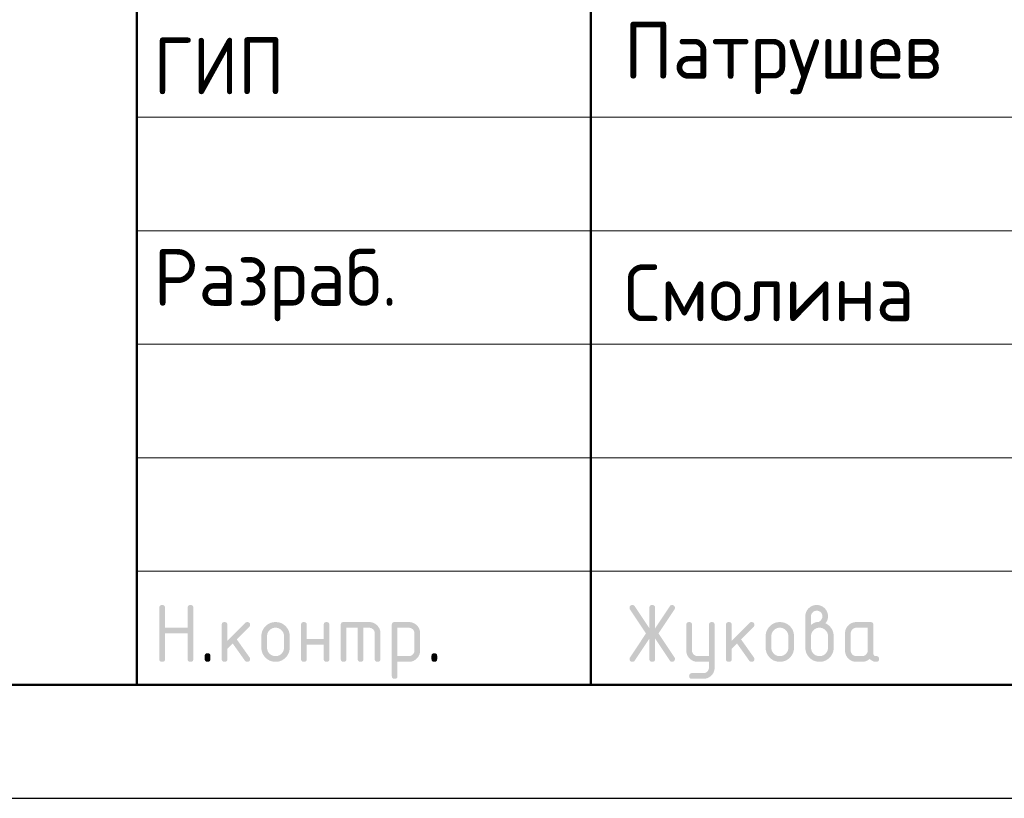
# Model space of a CAD drawing. Header units: millimetres. Extents: x 0 to 50400, y 0 to 35640.
# Tile 2 of 7: x 26981 to 32187, y 0 to 4115. Entities that reach past the tile are written whole.
import ezdxf

# ---------------------------------------------------------------- set-up
doc = ezdxf.new("R2010")
doc.units = ezdxf.units.MM
doc.layers.add('Standard', color=7, linetype='Continuous', lineweight=25)
doc.styles.add('ISOCPEUR', font='isocpeur.ttf')

msp = doc.modelspace()

# ---------------------------------------------------------------- hatches: boundary and pattern name
at = {"layer": 'Standard', "linetype": 'Continuous', "lineweight": 25, "transparency": 33554687}
for points in [[(27718.9, 736.5), (27718.9, 1006.5), (27718.9, 1008.4), (27719.1, 1010.1), (27719.4, 1011.7), (27719.8, 1013.1), (27720.3, 1014.5), (27721, 1015.7), (27721.7, 1016.9), (27722.7, 1017.8), (27723.6, 1018.7), (27724.8, 1019.4), (27725.9, 1020.1), (27727.4, 1020.6), (27728.8, 1021.1), (27730.4, 1021.3), (27732, 1021.5), (27733.9, 1021.5), (27735.8, 1021.5), (27737.4, 1021.3), (27739.1, 1021.1), (27740.5, 1020.6), (27741.9, 1020.1), (27743.1, 1019.4), (27744.3, 1018.7), (27745.2, 1017.8), (27746.1, 1016.9), (27746.8, 1015.7), (27747.5, 1014.5), (27748, 1013.1), (27748.5, 1011.7), (27748.7, 1010.1), (27749, 1008.4), (27749, 1006.6), (27749, 901.6), (27868.6, 901.6), (27868.6, 1006.6), (27868.6, 1008.4), (27868.9, 1010.1), (27869.1, 1011.7), (27869.6, 1013.1), (27870, 1014.5), (27870.7, 1015.7), (27871.4, 1016.9), (27872.4, 1017.8), (27873.3, 1018.7), (27874.5, 1019.4), (27875.7, 1020.1), (27877.1, 1020.6), (27878.5, 1021.1), (27880.1, 1021.3), (27881.8, 1021.5), (27883.6, 1021.5), (27885.5, 1021.5), (27887.2, 1021.3), (27888.8, 1021.1), (27890.2, 1020.6), (27891.6, 1020.1), (27892.8, 1019.4), (27894, 1018.7), (27894.9, 1017.8), (27895.9, 1016.9), (27896.6, 1015.7), (27897.3, 1014.5), (27897.7, 1013.1), (27898.2, 1011.7), (27898.4, 1010.1), (27898.7, 1008.4), (27898.7, 1006.5), (27898.7, 736.5), (27898.7, 734.7), (27898.4, 733), (27898.2, 731.4), (27897.7, 730), (27897.3, 728.6), (27896.6, 727.4), (27895.9, 726.2), (27894.9, 725.3), (27894, 724.4), (27892.8, 723.7), (27891.6, 723), (27890.2, 722.5), (27888.8, 722), (27887.2, 721.8), (27885.5, 721.5), (27883.6, 721.5), (27881.8, 721.5), (27880.1, 721.8), (27878.5, 722), (27877.1, 722.5), (27875.7, 723), (27874.5, 723.7), (27873.3, 724.4), (27872.4, 725.3), (27871.4, 726.2), (27870.7, 727.4), (27870, 728.6), (27869.6, 730), (27869.1, 731.4), (27868.9, 733), (27868.6, 734.7), (27868.6, 736.5), (27868.6, 871.5), (27749, 871.5), (27749, 736.5), (27749, 734.7), (27748.7, 733), (27748.5, 731.4), (27748, 730), (27747.5, 728.6), (27746.8, 727.4), (27746.1, 726.2), (27745.2, 725.3), (27744.3, 724.4), (27743.1, 723.7), (27741.9, 723), (27740.5, 722.5), (27739.1, 722), (27737.4, 721.8), (27735.8, 721.5), (27733.9, 721.5), (27732, 721.5), (27730.4, 721.8), (27728.8, 722), (27727.4, 722.5), (27725.9, 723), (27724.8, 723.7), (27723.6, 724.4), (27722.7, 725.3), (27721.7, 726.2), (27721, 727.4), (27720.3, 728.6), (27719.8, 730), (27719.4, 731.4), (27719.1, 733), (27718.9, 734.7)], [(30310.2, 844.4), (30232.8, 728.1), (30231.7, 726.5), (30230.4, 725.2), (30229, 724), (30227.4, 723.2), (30225.8, 722.4), (30224, 721.9), (30222.1, 721.5), (30220, 721.5), (30218.2, 721.5), (30216.6, 721.8), (30215, 722), (30213.6, 722.5), (30212.2, 723), (30211, 723.8), (30209.9, 724.5), (30209, 725.5), (30208, 726.4), (30207.4, 727.7), (30206.7, 728.9), (30206.2, 730.4), (30205.7, 731.8), (30205.5, 733.5), (30205.3, 735.2), (30205.3, 737.2), (30205.3, 739.1), (30205.9, 741.1), (30206.5, 743), (30207.8, 744.9), (30292.1, 871.4), (30207.8, 997.9), (30206.5, 999.9), (30205.9, 1001.8), (30205.3, 1003.8), (30205.3, 1005.9), (30205.3, 1007.8), (30205.5, 1009.5), (30205.7, 1011.3), (30206.2, 1012.7), (30206.7, 1014.2), (30207.4, 1015.4), (30208.1, 1016.6), (30209, 1017.6), (30210, 1018.6), (30211.1, 1019.3), (30212.3, 1020.1), (30213.7, 1020.6), (30215.1, 1021), (30216.8, 1021.3), (30218.4, 1021.5), (30220.3, 1021.5), (30222.3, 1021.5), (30224, 1021.1), (30225.8, 1020.7), (30227.4, 1019.8), (30228.9, 1019), (30230.3, 1017.7), (30231.6, 1016.4), (30232.8, 1014.7), (30310.2, 898.7), (30310.2, 1006.5), (30310.2, 1008.4), (30310.5, 1010.1), (30310.7, 1011.7), (30311.2, 1013.1), (30311.7, 1014.5), (30312.4, 1015.7), (30313.1, 1016.9), (30314, 1017.8), (30314.9, 1018.7), (30316.1, 1019.4), (30317.3, 1020.1), (30318.7, 1020.6), (30320.1, 1021.1), (30321.8, 1021.3), (30323.4, 1021.5), (30325.3, 1021.5), (30327.2, 1021.5), (30328.8, 1021.3), (30330.4, 1021.1), (30331.8, 1020.6), (30333.3, 1020.1), (30334.4, 1019.4), (30335.6, 1018.7), (30336.5, 1017.8), (30337.5, 1016.9), (30338.2, 1015.7), (30338.9, 1014.5), (30339.4, 1013.1), (30339.8, 1011.7), (30340.1, 1010.1), (30340.3, 1008.4), (30340.3, 1006.5), (30340.3, 898.7), (30417.8, 1014.7), (30418.9, 1016.4), (30420.3, 1017.7), (30421.6, 1019), (30423.2, 1019.8), (30424.8, 1020.7), (30426.6, 1021.1), (30428.5, 1021.5), (30430.5, 1021.5), (30432, 1021.5), (30433.4, 1021.3), (30434.9, 1021), (30436.2, 1020.4), (30437.5, 1019.8), (30438.7, 1019), (30439.9, 1018.1), (30441, 1017), (30442, 1015.9), (30442.8, 1014.6), (30443.6, 1013.4), (30444.2, 1012.1), (30444.7, 1010.7), (30445, 1009.3), (30445.3, 1007.9), (30445.3, 1006.3), (30445.3, 1004.1), (30444.6, 1002), (30444, 999.9), (30442.8, 997.9), (30358.5, 871.4), (30442.8, 744.9), (30444, 743), (30444.6, 741), (30445.3, 738.9), (30445.3, 736.8), (30445.3, 735.2), (30445, 733.8), (30444.7, 732.4), (30444.2, 731), (30443.7, 729.7), (30442.9, 728.5), (30442.1, 727.2), (30441.1, 726.1), (30440, 724.9), (30438.8, 724.1), (30437.7, 723.3), (30436.4, 722.7), (30435.1, 722.1), (30433.7, 721.8), (30432.3, 721.5), (30430.7, 721.5), (30428.6, 721.5), (30426.7, 721.9), (30424.8, 722.4), (30423.2, 723.2), (30421.6, 724), (30420.2, 725.2), (30418.9, 726.5), (30417.8, 728.1), (30340.3, 844.4), (30340.3, 736.5), (30340.3, 734.7), (30340.1, 733), (30339.8, 731.4), (30339.4, 730), (30338.9, 728.6), (30338.2, 727.4), (30337.5, 726.2), (30336.5, 725.3), (30335.6, 724.4), (30334.4, 723.6), (30333.3, 723), (30331.8, 722.5), (30330.4, 722), (30328.8, 721.8), (30327.2, 721.5), (30325.3, 721.5), (30323.4, 721.5), (30321.8, 721.8), (30320.1, 722), (30318.7, 722.5), (30317.3, 723), (30316.1, 723.6), (30314.9, 724.4), (30314, 725.3), (30313.1, 726.2), (30312.4, 727.4), (30311.7, 728.6), (30311.2, 730), (30310.7, 731.4), (30310.5, 733), (30310.2, 734.7), (30310.2, 736.5)], [(28078.7, 832.8), (28173, 927.1), (28174.1, 928.1), (28175.3, 929), (28176.5, 929.8), (28177.9, 930.3), (28179.2, 930.8), (28180.6, 931.1), (28182.1, 931.4), (28183.7, 931.4), (28185.6, 931.4), (28187.2, 931.1), (28188.9, 930.9), (28190.3, 930.4), (28191.7, 930), (28192.8, 929.3), (28194, 928.6), (28195, 927.6), (28195.9, 926.7), (28196.6, 925.5), (28197.3, 924.3), (28197.8, 922.9), (28198.2, 921.5), (28198.5, 919.9), (28198.7, 918.3), (28198.7, 916.4), (28198.7, 914.9), (28198.4, 913.5), (28198.1, 912.1), (28197.6, 910.8), (28197, 909.5), (28196.1, 908.3), (28195.3, 907.1), (28194.1, 905.9), (28128.3, 840.1), (28195.7, 745.2), (28197.2, 743.1), (28198, 740.9), (28198.7, 738.7), (28198.7, 736.3), (28198.7, 734.5), (28198.5, 732.8), (28198.2, 731.2), (28197.8, 729.9), (28197.3, 728.5), (28196.6, 727.3), (28195.9, 726.2), (28195, 725.2), (28194, 724.3), (28192.8, 723.6), (28191.7, 722.9), (28190.3, 722.5), (28188.9, 722), (28187.2, 721.8), (28185.6, 721.5), (28183.7, 721.5), (28181.7, 721.5), (28179.9, 721.9), (28178.2, 722.3), (28176.6, 723.1), (28175, 723.9), (28173.7, 725.1), (28172.3, 726.3), (28171.2, 727.9), (28106.7, 818.6), (28078.7, 790.6), (28078.7, 736.5), (28078.7, 734.7), (28078.5, 733), (28078.3, 731.4), (28077.8, 730), (28077.3, 728.6), (28076.6, 727.4), (28075.9, 726.2), (28075, 725.3), (28074, 724.4), (28072.9, 723.7), (28071.7, 723), (28070.3, 722.5), (28068.9, 722), (28067.2, 721.8), (28065.6, 721.5), (28063.7, 721.5), (28061.8, 721.5), (28060.2, 721.8), (28058.5, 722), (28057.1, 722.5), (28055.7, 723), (28054.5, 723.6), (28053.4, 724.4), (28052.4, 725.3), (28051.5, 726.2), (28050.8, 727.4), (28050.1, 728.6), (28049.6, 730), (28049.2, 731.4), (28048.9, 733), (28048.7, 734.7), (28048.7, 736.5), (28048.7, 916.4), (28048.7, 918.3), (28048.9, 919.9), (28049.2, 921.5), (28049.6, 922.9), (28050.1, 924.3), (28050.8, 925.5), (28051.5, 926.7), (28052.4, 927.6), (28053.4, 928.6), (28054.5, 929.3), (28055.7, 930), (28057.1, 930.4), (28058.5, 930.9), (28060.2, 931.1), (28061.8, 931.4), (28063.7, 931.4), (28065.6, 931.4), (28067.2, 931.1), (28068.9, 930.9), (28070.3, 930.4), (28071.7, 930), (28072.9, 929.3), (28074, 928.6), (28075, 927.6), (28075.9, 926.7), (28076.6, 925.5), (28077.3, 924.3), (28077.8, 922.9), (28078.3, 921.5), (28078.5, 919.9), (28078.7, 918.3), (28078.7, 916.4)], [(28498.4, 811.4), (28498.4, 736.5), (28498.4, 734.7), (28498.2, 733), (28497.9, 731.4), (28497.5, 730), (28497, 728.6), (28496.3, 727.4), (28495.6, 726.2), (28494.6, 725.3), (28493.7, 724.4), (28492.5, 723.6), (28491.4, 722.9), (28489.9, 722.5), (28488.5, 722), (28486.9, 721.8), (28485.2, 721.5), (28483.4, 721.5), (28481.5, 721.5), (28479.8, 721.8), (28478.2, 722), (28476.8, 722.5), (28475.4, 723), (28474.2, 723.6), (28473, 724.4), (28472.1, 725.3), (28471.2, 726.2), (28470.5, 727.4), (28469.8, 728.6), (28469.3, 730), (28468.8, 731.4), (28468.6, 733), (28468.3, 734.7), (28468.3, 736.5), (28468.3, 916.4), (28468.3, 918.3), (28468.6, 919.9), (28468.8, 921.5), (28469.3, 922.9), (28469.8, 924.3), (28470.5, 925.5), (28471.2, 926.7), (28472.1, 927.6), (28473, 928.6), (28474.2, 929.3), (28475.4, 930), (28476.8, 930.4), (28478.2, 930.9), (28479.8, 931.1), (28481.5, 931.4), (28483.4, 931.4), (28485.2, 931.4), (28486.9, 931.1), (28488.5, 930.9), (28489.9, 930.4), (28491.4, 930), (28492.5, 929.3), (28493.7, 928.6), (28494.6, 927.6), (28495.6, 926.7), (28496.3, 925.5), (28497, 924.3), (28497.5, 923), (28497.9, 921.5), (28498.2, 919.9), (28498.4, 918.3), (28498.4, 916.4), (28498.4, 841.5), (28588, 841.5), (28588, 916.4), (28588, 918.3), (28588.2, 919.9), (28588.5, 921.5), (28589, 923), (28589.4, 924.3), (28590.1, 925.5), (28590.8, 926.7), (28591.8, 927.6), (28592.7, 928.6), (28593.9, 929.3), (28595.1, 930), (28596.5, 930.4), (28597.9, 930.9), (28599.5, 931.1), (28601.2, 931.4), (28603, 931.4), (28604.9, 931.4), (28606.6, 931.1), (28608.2, 930.9), (28609.6, 930.4), (28611, 930), (28612.2, 929.3), (28613.4, 928.6), (28614.3, 927.6), (28615.2, 926.7), (28615.9, 925.5), (28616.7, 924.3), (28617.1, 922.9), (28617.6, 921.5), (28617.8, 919.9), (28618.1, 918.3), (28618.1, 916.4), (28618.1, 736.5), (28618.1, 734.7), (28617.8, 733), (28617.6, 731.4), (28617.1, 730), (28616.7, 728.6), (28615.9, 727.4), (28615.2, 726.2), (28614.3, 725.3), (28613.4, 724.4), (28612.2, 723.6), (28611, 723), (28609.6, 722.5), (28608.2, 722), (28606.6, 721.8), (28604.9, 721.5), (28603, 721.5), (28601.2, 721.5), (28599.5, 721.8), (28597.9, 722), (28596.5, 722.5), (28595.1, 722.9), (28593.9, 723.6), (28592.7, 724.4), (28591.8, 725.3), (28590.8, 726.2), (28590.1, 727.4), (28589.4, 728.6), (28589, 730), (28588.5, 731.4), (28588.2, 733), (28588, 734.7), (28588, 736.5), (28588, 811.4)], [(28693.2, 931.4), (28828.1, 931.4), (28831.2, 931.4), (28834.2, 931.1), (28837.2, 930.8), (28840.1, 930.3), (28843, 929.7), (28845.7, 928.9), (28848.5, 928.1), (28851.2, 927), (28853.8, 925.9), (28856.4, 924.5), (28858.9, 923.2), (28861.3, 921.5), (28863.7, 919.9), (28866, 918), (28868.3, 916.1), (28870.5, 913.9), (28872.7, 911.7), (28874.6, 909.4), (28876.5, 907.1), (28878.2, 904.7), (28879.8, 902.3), (28881.2, 899.7), (28882.5, 897.2), (28883.6, 894.5), (28884.7, 891.9), (28885.5, 889.1), (28886.4, 886.3), (28886.9, 883.4), (28887.5, 880.6), (28887.7, 877.6), (28888, 874.5), (28888, 871.4), (28888, 736.5), (28888, 734.7), (28887.8, 733), (28887.5, 731.4), (28887.1, 730), (28886.6, 728.6), (28885.9, 727.4), (28885.2, 726.2), (28884.3, 725.3), (28883.3, 724.4), (28882.1, 723.6), (28881, 723), (28879.6, 722.5), (28878.1, 722), (28876.5, 721.8), (28874.9, 721.5), (28873, 721.5), (28871.1, 721.5), (28869.5, 721.8), (28867.8, 722), (28866.4, 722.5), (28865, 722.9), (28863.8, 723.6), (28862.7, 724.4), (28861.7, 725.3), (28860.8, 726.2), (28860.1, 727.4), (28859.4, 728.6), (28858.9, 730), (28858.4, 731.4), (28858.2, 733), (28857.9, 734.7), (28857.9, 736.5), (28857.9, 871.4), (28857.9, 874.5), (28857.4, 877.5), (28856.9, 880.4), (28855.8, 883.1), (28854.7, 885.7), (28853.1, 888.1), (28851.5, 890.5), (28849.3, 892.7), (28847.2, 894.8), (28844.8, 896.5), (28842.4, 898.1), (28839.7, 899.2), (28837.1, 900.2), (28834.1, 900.8), (28831.2, 901.3), (28828, 901.3), (28798.1, 901.3), (28798.1, 736.5), (28798.1, 734.7), (28797.9, 733), (28797.6, 731.4), (28797.2, 730), (28796.7, 728.6), (28796, 727.4), (28795.3, 726.2), (28794.4, 725.3), (28793.4, 724.4), (28792.3, 723.6), (28791.1, 722.9), (28789.7, 722.5), (28788.3, 722), (28786.6, 721.8), (28785, 721.5), (28783.1, 721.5), (28781.2, 721.5), (28779.6, 721.8), (28777.9, 722), (28776.5, 722.5), (28775.1, 722.9), (28773.9, 723.6), (28772.8, 724.4), (28771.8, 725.3), (28770.9, 726.2), (28770.2, 727.4), (28769.5, 728.6), (28769, 730), (28768.5, 731.4), (28768.3, 733), (28768.1, 734.7), (28768.1, 736.5), (28768.1, 901.3), (28708.2, 901.3), (28708.2, 736.5), (28708.2, 734.7), (28708, 733), (28707.8, 731.4), (28707.3, 730), (28706.8, 728.6), (28706.1, 727.4), (28705.4, 726.2), (28704.5, 725.3), (28703.5, 724.4), (28702.4, 723.6), (28701.2, 722.9), (28699.8, 722.5), (28698.4, 722), (28696.7, 721.8), (28695.1, 721.5), (28693.2, 721.5), (28691.3, 721.5), (28689.7, 721.8), (28688, 722), (28686.6, 722.5), (28685.2, 723), (28684, 723.6), (28682.9, 724.4), (28681.9, 725.3), (28681, 726.2), (28680.3, 727.4), (28679.6, 728.6), (28679.1, 730), (28678.7, 731.4), (28678.4, 733), (28678.2, 734.7), (28678.2, 736.5), (28678.2, 916.4), (28678.2, 918.3), (28678.4, 919.9), (28678.6, 921.5), (28679.1, 922.9), (28679.6, 924.3), (28680.3, 925.5), (28681, 926.7), (28681.9, 927.6), (28682.9, 928.6), (28684, 929.3), (28685.2, 930), (28686.6, 930.4), (28688, 930.9), (28689.6, 931.1), (28691.3, 931.4)], [(30625, 691.2), (30625, 721.5), (30565.2, 721.5), (30562, 721.5), (30559, 721.8), (30556, 722.1), (30553.1, 722.6), (30550.2, 723.2), (30547.4, 724), (30544.6, 724.8), (30542, 725.9), (30539.3, 727), (30536.8, 728.4), (30534.2, 729.7), (30531.8, 731.4), (30529.4, 733), (30527.1, 734.9), (30524.8, 736.8), (30522.7, 739), (30520.5, 741.2), (30518.6, 743.5), (30516.7, 745.8), (30515.1, 748.2), (30513.5, 750.7), (30512.1, 753.2), (30510.7, 755.7), (30509.7, 758.4), (30508.6, 761), (30507.8, 763.8), (30507, 766.6), (30506.4, 769.5), (30505.9, 772.4), (30505.6, 775.4), (30505.3, 778.4), (30505.3, 781.5), (30505.3, 916.4), (30505.3, 918.3), (30505.6, 919.9), (30505.8, 921.5), (30506.3, 922.9), (30506.7, 924.3), (30507.4, 925.5), (30508.1, 926.7), (30509.1, 927.6), (30510, 928.6), (30511.2, 929.3), (30512.4, 930), (30513.8, 930.4), (30515.2, 930.9), (30516.8, 931.1), (30518.5, 931.4), (30520.4, 931.4), (30522.2, 931.4), (30523.9, 931.1), (30525.5, 930.9), (30526.9, 930.4), (30528.3, 930), (30529.5, 929.3), (30530.7, 928.6), (30531.6, 927.6), (30532.6, 926.7), (30533.3, 925.5), (30534, 924.3), (30534.4, 923), (30534.9, 921.5), (30535.2, 919.9), (30535.4, 918.3), (30535.4, 916.4), (30535.4, 781.6), (30535.4, 778.5), (30535.9, 775.6), (30536.5, 772.8), (30537.6, 770.2), (30538.7, 767.5), (30540.4, 765.1), (30542, 762.7), (30544.2, 760.4), (30546.4, 758.2), (30548.8, 756.6), (30551.2, 754.9), (30553.9, 753.8), (30556.5, 752.7), (30559.4, 752.2), (30562.2, 751.6), (30565.3, 751.6), (30625, 751.6), (30625, 916.4), (30625, 918.3), (30625.2, 919.9), (30625.5, 921.5), (30625.9, 923), (30626.4, 924.3), (30627.1, 925.5), (30627.8, 926.7), (30628.7, 927.6), (30629.7, 928.6), (30630.9, 929.3), (30632, 930), (30633.4, 930.4), (30634.9, 930.9), (30636.5, 931.1), (30638.1, 931.4), (30640, 931.4), (30641.9, 931.4), (30643.5, 931.1), (30645.2, 930.9), (30646.6, 930.4), (30648, 930), (30649.2, 929.3), (30650.4, 928.6), (30651.3, 927.6), (30652.2, 926.7), (30652.9, 925.5), (30653.6, 924.3), (30654.1, 922.9), (30654.6, 921.5), (30654.8, 919.9), (30655, 918.3), (30655, 916.4), (30655, 691.6), (30655, 688.5), (30654.8, 685.5), (30654.5, 682.5), (30654, 679.6), (30653.4, 676.7), (30652.6, 673.9), (30651.8, 671.2), (30650.8, 668.5), (30649.7, 665.8), (30648.4, 663.3), (30647, 660.8), (30645.4, 658.4), (30643.8, 655.9), (30642, 653.6), (30640.1, 651.3), (30637.9, 649.1), (30635.8, 646.9), (30633.5, 645), (30631.3, 643.1), (30628.9, 641.5), (30626.5, 639.9), (30624, 638.5), (30621.5, 637.1), (30618.9, 636), (30616.2, 634.9), (30613.5, 634.1), (30610.7, 633.3), (30607.9, 632.7), (30605, 632.2), (30602, 631.9), (30599, 631.7), (30595.9, 631.7), (30535.4, 631.7), (30533.5, 631.7), (30531.9, 631.9), (30530.2, 632.1), (30528.8, 632.6), (30527.4, 633.1), (30526.2, 633.8), (30525.1, 634.5), (30524.1, 635.4), (30523.2, 636.4), (30522.5, 637.5), (30521.8, 638.7), (30521.3, 640.1), (30520.9, 641.5), (30520.6, 643.2), (30520.4, 644.8), (30520.4, 646.7), (30520.4, 648.2), (30520.7, 649.6), (30521, 650.9), (30521.5, 652.3), (30522.1, 653.6), (30522.9, 654.8), (30523.8, 656), (30524.9, 657.2), (30526.1, 658.3), (30527.3, 659.2), (30528.5, 660), (30529.8, 660.6), (30531.1, 661.1), (30532.5, 661.4), (30533.9, 661.7), (30535.4, 661.7), (30595.1, 661.7), (30598.3, 661.7), (30601.2, 662.2), (30604.1, 662.8), (30606.8, 663.8), (30609.4, 664.9), (30611.8, 666.4), (30614.2, 668), (30616.4, 670.1), (30618.5, 672.2), (30620.2, 674.6), (30621.8, 676.9), (30622.8, 679.6), (30623.9, 682.2), (30624.5, 685.1), (30625, 688)], [(30745.2, 832.8), (30839.5, 927.1), (30840.6, 928.1), (30841.8, 929), (30843, 929.8), (30844.3, 930.3), (30845.7, 930.8), (30847.1, 931.1), (30848.6, 931.4), (30850.2, 931.4), (30852.1, 931.4), (30853.7, 931.1), (30855.3, 930.9), (30856.7, 930.4), (30858.2, 930), (30859.3, 929.3), (30860.5, 928.6), (30861.4, 927.6), (30862.4, 926.7), (30863.1, 925.5), (30863.8, 924.3), (30864.2, 922.9), (30864.7, 921.5), (30864.9, 919.9), (30865.2, 918.3), (30865.2, 916.4), (30865.2, 914.9), (30864.9, 913.5), (30864.6, 912.1), (30864, 910.8), (30863.5, 909.5), (30862.6, 908.3), (30861.8, 907.1), (30860.6, 905.9), (30794.8, 840.1), (30862.2, 745.2), (30863.7, 743.1), (30864.4, 740.9), (30865.2, 738.7), (30865.2, 736.3), (30865.2, 734.5), (30864.9, 732.8), (30864.7, 731.2), (30864.2, 729.9), (30863.8, 728.5), (30863.1, 727.3), (30862.4, 726.2), (30861.4, 725.2), (30860.5, 724.3), (30859.3, 723.6), (30858.2, 722.9), (30856.7, 722.5), (30855.3, 722), (30853.7, 721.8), (30852.1, 721.5), (30850.2, 721.5), (30848.2, 721.5), (30846.4, 721.9), (30844.7, 722.3), (30843.1, 723.1), (30841.5, 723.9), (30840.2, 725.1), (30838.8, 726.3), (30837.7, 727.9), (30773.2, 818.6), (30745.2, 790.6), (30745.2, 736.5), (30745.2, 734.7), (30745, 733), (30744.7, 731.4), (30744.3, 730), (30743.8, 728.6), (30743.1, 727.4), (30742.4, 726.2), (30741.5, 725.3), (30740.5, 724.4), (30739.4, 723.7), (30738.2, 723), (30736.8, 722.5), (30735.4, 722), (30733.7, 721.8), (30732.1, 721.5), (30730.2, 721.5), (30728.3, 721.5), (30726.7, 721.8), (30725, 722), (30723.6, 722.5), (30722.2, 723), (30721, 723.6), (30719.9, 724.4), (30718.9, 725.3), (30718, 726.2), (30717.3, 727.4), (30716.6, 728.6), (30716.1, 730), (30715.6, 731.4), (30715.4, 733), (30715.2, 734.7), (30715.2, 736.5), (30715.2, 916.4), (30715.2, 918.3), (30715.4, 919.9), (30715.6, 921.5), (30716.1, 922.9), (30716.6, 924.3), (30717.3, 925.5), (30718, 926.7), (30718.9, 927.6), (30719.9, 928.6), (30721, 929.3), (30722.2, 930), (30723.6, 930.4), (30725, 930.9), (30726.7, 931.1), (30728.3, 931.4), (30730.2, 931.4), (30732.1, 931.4), (30733.7, 931.1), (30735.4, 930.9), (30736.8, 930.4), (30738.2, 930), (30739.4, 929.3), (30740.5, 928.6), (30741.5, 927.6), (30742.4, 926.7), (30743.1, 925.5), (30743.8, 924.3), (30744.3, 922.9), (30744.7, 921.5), (30745, 919.9), (30745.2, 918.3), (30745.2, 916.4)], [(27958.8, 751.6), (27958.8, 753.5), (27959, 755.1), (27959.3, 756.8), (27959.7, 758.2), (27960.2, 759.6), (27960.9, 760.8), (27961.6, 761.9), (27962.5, 762.9), (27963.5, 763.8), (27964.7, 764.5), (27965.8, 765.2), (27967.2, 765.7), (27968.6, 766.2), (27970.3, 766.4), (27971.9, 766.6), (27973.8, 766.6), (27975.7, 766.6), (27977.3, 766.4), (27979, 766.2), (27980.4, 765.7), (27981.8, 765.2), (27983, 764.5), (27984.1, 763.8), (27985.1, 762.9), (27986, 761.9), (27986.7, 760.8), (27987.4, 759.6), (27987.9, 758.2), (27988.4, 756.8), (27988.6, 755.1), (27988.8, 753.5), (27988.8, 751.6), (27988.8, 736.6), (27988.8, 734.7), (27988.6, 733), (27988.4, 731.4), (27987.9, 730), (27987.4, 728.6), (27986.7, 727.4), (27986, 726.2), (27985.1, 725.3), (27984.1, 724.4), (27983, 723.7), (27981.8, 723), (27980.4, 722.5), (27979, 722), (27977.3, 721.8), (27975.7, 721.5), (27973.8, 721.5), (27971.9, 721.5), (27970.3, 721.8), (27968.6, 722), (27967.2, 722.5), (27965.8, 723), (27964.7, 723.7), (27963.5, 724.4), (27962.5, 725.3), (27961.6, 726.2), (27960.9, 727.4), (27960.2, 728.6), (27959.7, 730), (27959.3, 731.4), (27959, 733), (27958.8, 734.7), (27958.8, 736.6)], [(29158, 751.6), (29158, 753.5), (29158.2, 755.1), (29158.4, 756.8), (29158.9, 758.2), (29159.4, 759.6), (29160.1, 760.8), (29160.8, 761.9), (29161.7, 762.9), (29162.6, 763.8), (29163.8, 764.5), (29165, 765.2), (29166.4, 765.7), (29167.8, 766.2), (29169.5, 766.4), (29171.1, 766.6), (29173, 766.6), (29174.9, 766.6), (29176.5, 766.4), (29178.1, 766.2), (29179.6, 765.7), (29181, 765.2), (29182.1, 764.5), (29183.3, 763.8), (29184.3, 762.9), (29185.2, 761.9), (29185.9, 760.8), (29186.6, 759.6), (29187.1, 758.2), (29187.5, 756.8), (29187.8, 755.1), (29188, 753.5), (29188, 751.6), (29188, 736.6), (29188, 734.7), (29187.8, 733), (29187.5, 731.4), (29187.1, 730), (29186.6, 728.6), (29185.9, 727.4), (29185.2, 726.2), (29184.3, 725.3), (29183.3, 724.4), (29182.1, 723.7), (29181, 723), (29179.6, 722.5), (29178.1, 722), (29176.5, 721.8), (29174.9, 721.5), (29173, 721.5), (29171.1, 721.5), (29169.5, 721.8), (29167.8, 722), (29166.4, 722.5), (29165, 723), (29163.8, 723.7), (29162.6, 724.4), (29161.7, 725.3), (29160.8, 726.2), (29160.1, 727.4), (29159.4, 728.6), (29158.9, 730), (29158.4, 731.4), (29158.2, 733), (29158, 734.7), (29158, 736.6)]]:
    msp.add_hatch(color=7, dxfattribs=at).paths.add_polyline_path(points, flags=16)
h = msp.add_hatch(color=7, dxfattribs=at)
h.paths.add_polyline_path([(31164.9, 916.5), (31169.6, 920.2), (31174.2, 923), (31178.8, 925.9), (31183.2, 927.7), (31187.5, 929.6), (31191.7, 930.5), (31195.9, 931.5), (31199.9, 931.5), (31202.2, 931.5), (31204.4, 932.1), (31206.7, 932.8), (31208.8, 934.1), (31211, 935.4), (31213.1, 937.4), (31215.1, 939.3), (31217.1, 941.9), (31219.1, 944.4), (31220.5, 946.8), (31222, 949.3), (31222.9, 951.7), (31223.9, 954.1), (31224.4, 956.6), (31224.9, 959), (31224.9, 961.5), (31224.9, 964.6), (31224.3, 967.6), (31223.8, 970.5), (31222.7, 973.2), (31221.6, 975.8), (31220, 978.2), (31218.4, 980.7), (31216.2, 982.8), (31214.1, 985), (31211.7, 986.6), (31209.2, 988.2), (31206.6, 989.3), (31203.9, 990.4), (31201, 990.9), (31198.1, 991.5), (31194.9, 991.5), (31191.8, 991.5), (31188.9, 990.9), (31186, 990.4), (31183.3, 989.3), (31180.7, 988.2), (31178.2, 986.5), (31175.8, 984.9), (31173.6, 982.7), (31171.4, 980.5), (31169.8, 978.1), (31168.2, 975.7), (31167.1, 973), (31166, 970.4), (31165.4, 967.5), (31164.9, 964.6), (31164.9, 961.5)])
h.paths.add_polyline_path([(31239.6, 925.4), (31244.8, 923.3), (31249.4, 920.4), (31254.1, 917.7), (31258.2, 914.2), (31262.2, 910.8), (31265.8, 906.7), (31269.4, 902.6), (31272.4, 897.9), (31275.4, 893.2), (31277.7, 888.3), (31280, 883.3), (31281.5, 878.1), (31283, 873), (31283.8, 867.6), (31284.5, 862.2), (31284.5, 856.5), (31284.5, 796.5), (31284.5, 792.6), (31284.2, 788.9), (31283.9, 785.1), (31283.2, 781.5), (31282.5, 777.8), (31281.5, 774.4), (31280.4, 770.9), (31279.1, 767.6), (31277.7, 764.2), (31276, 761.1), (31274.3, 757.9), (31272.2, 754.9), (31270.2, 751.8), (31267.8, 749), (31265.4, 746.1), (31262.7, 743.4), (31259.9, 740.6), (31257, 738.2), (31254.2, 735.9), (31251.1, 733.8), (31248.1, 731.8), (31244.9, 730.1), (31241.8, 728.4), (31238.5, 727), (31235.2, 725.6), (31231.7, 724.6), (31228.2, 723.6), (31224.7, 722.9), (31221, 722.2), (31217.3, 721.9), (31213.6, 721.5), (31209.7, 721.5), (31205.8, 721.5), (31202, 721.9), (31198.2, 722.2), (31194.6, 722.9), (31191, 723.6), (31187.6, 724.6), (31184.1, 725.7), (31180.8, 727), (31177.4, 728.4), (31174.3, 730.1), (31171.1, 731.8), (31168.1, 733.9), (31165.1, 735.9), (31162.2, 738.3), (31159.3, 740.7), (31156.6, 743.5), (31153.9, 746.2), (31151.5, 749.1), (31149.1, 752), (31147.1, 755), (31145, 758), (31143.3, 761.2), (31141.6, 764.4), (31140.3, 767.7), (31138.9, 771), (31137.9, 774.5), (31136.9, 777.9), (31136.2, 781.6), (31135.5, 785.2), (31135.2, 788.9), (31134.8, 792.6), (31134.8, 796.5), (31134.8, 961.5), (31134.8, 964.7), (31135.1, 967.7), (31135.4, 970.8), (31135.9, 973.7), (31136.5, 976.6), (31137.3, 979.4), (31138.1, 982.1), (31139.2, 984.8), (31140.3, 987.5), (31141.6, 990), (31143, 992.5), (31144.6, 995), (31146.3, 997.4), (31148.2, 999.7), (31150.1, 1002), (31152.3, 1004.2), (31154.5, 1006.3), (31156.8, 1008.2), (31159.1, 1010.1), (31161.5, 1011.8), (31163.9, 1013.4), (31166.4, 1014.7), (31169, 1016.1), (31171.6, 1017.2), (31174.3, 1018.3), (31177, 1019.1), (31179.8, 1019.9), (31182.7, 1020.5), (31185.5, 1021), (31188.5, 1021.3), (31191.5, 1021.5), (31194.7, 1021.5), (31197.8, 1021.5), (31200.8, 1021.3), (31203.9, 1021), (31206.7, 1020.5), (31209.6, 1019.9), (31212.4, 1019.1), (31215.2, 1018.3), (31217.9, 1017.2), (31220.5, 1016.1), (31223, 1014.7), (31225.6, 1013.3), (31228, 1011.7), (31230.4, 1010.1), (31232.7, 1008.1), (31235, 1006.2), (31237.2, 1004), (31239.3, 1001.9), (31241.2, 999.6), (31243.1, 997.3), (31244.7, 994.8), (31246.4, 992.4), (31247.7, 989.9), (31249.1, 987.3), (31250.2, 984.7), (31251.2, 982), (31252.1, 979.2), (31252.9, 976.5), (31253.4, 973.6), (31254, 970.7), (31254.2, 967.7), (31254.5, 964.7), (31254.5, 961.5), (31254.5, 955.9), (31253.6, 950.8), (31252.6, 945.7), (31250.8, 941.1), (31248.9, 936.6), (31246.1, 932.7), (31243.4, 928.8)], flags=16)
h.paths.add_polyline_path([(31254.5, 796.6), (31254.5, 856.6), (31254.5, 861.2), (31253.7, 865.5), (31252.9, 869.9), (31251.2, 873.8), (31249.6, 877.8), (31247.2, 881.4), (31244.7, 885.1), (31241.5, 888.4), (31238.2, 891.7), (31234.6, 894.1), (31231, 896.6), (31227, 898.3), (31223.1, 899.9), (31218.7, 900.7), (31214.4, 901.6), (31209.7, 901.6), (31205, 901.6), (31200.7, 900.7), (31196.3, 899.9), (31192.4, 898.3), (31188.4, 896.6), (31184.8, 894.1), (31181.1, 891.7), (31177.9, 888.4), (31174.6, 885.1), (31172.2, 881.4), (31169.8, 877.8), (31168.1, 873.8), (31166.5, 869.9), (31165.7, 865.5), (31164.9, 861.2), (31164.9, 856.6), (31164.9, 796.6), (31164.9, 791.9), (31165.7, 787.5), (31166.5, 783.2), (31168.1, 779.2), (31169.8, 775.2), (31172.2, 771.6), (31174.6, 767.9), (31177.9, 764.7), (31181.1, 761.4), (31184.8, 758.9), (31188.4, 756.5), (31192.4, 754.9), (31196.3, 753.2), (31200.7, 752.4), (31205, 751.6), (31209.7, 751.6), (31214.4, 751.6), (31218.7, 752.4), (31223.1, 753.2), (31227, 754.9), (31231, 756.5), (31234.6, 759), (31238.2, 761.5), (31241.5, 764.8), (31244.7, 768.1), (31247.2, 771.7), (31249.6, 775.3), (31251.2, 779.3), (31252.9, 783.3), (31253.7, 787.6), (31254.5, 791.9)])
h = msp.add_hatch(color=7, dxfattribs=at)
h.paths.add_polyline_path([(28258.5, 796.5), (28258.5, 856.4), (28258.5, 860.3), (28258.8, 864.1), (28259.2, 867.8), (28259.9, 871.4), (28260.6, 875), (28261.6, 878.5), (28262.6, 881.9), (28264, 885.2), (28265.3, 888.6), (28267.1, 891.7), (28268.8, 894.9), (28270.8, 897.9), (28272.9, 901), (28275.3, 903.8), (28277.7, 906.7), (28280.4, 909.5), (28283.1, 912.2), (28286, 914.6), (28288.9, 917), (28291.9, 919.1), (28294.9, 921.1), (28298.1, 922.8), (28301.3, 924.5), (28304.6, 925.9), (28307.9, 927.3), (28311.4, 928.3), (28314.8, 929.3), (28318.4, 930), (28322, 930.7), (28325.7, 931), (28329.5, 931.4), (28333.4, 931.4), (28337.3, 931.4), (28341.1, 931), (28344.9, 930.7), (28348.5, 930), (28352.2, 929.3), (28355.6, 928.3), (28359.1, 927.3), (28362.4, 926), (28365.8, 924.6), (28368.9, 922.9), (28372.1, 921.2), (28375.1, 919.2), (28378.1, 917.1), (28381, 914.8), (28383.9, 912.4), (28386.6, 909.7), (28389.3, 907), (28391.6, 904.1), (28394, 901.2), (28396, 898.2), (28398.1, 895.2), (28399.8, 892), (28401.5, 888.9), (28402.8, 885.5), (28404.2, 882.2), (28405.2, 878.7), (28406.2, 875.2), (28406.9, 871.6), (28407.6, 868), (28407.9, 864.2), (28408.2, 860.4), (28408.2, 856.4), (28408.2, 796.5), (28408.2, 792.6), (28407.9, 788.9), (28407.5, 785.1), (28406.9, 781.5), (28406.2, 777.9), (28405.2, 774.4), (28404.1, 771), (28402.8, 767.7), (28401.4, 764.4), (28399.7, 761.2), (28398, 758), (28395.9, 755), (28393.9, 752), (28391.5, 749.1), (28389.1, 746.2), (28386.3, 743.5), (28383.6, 740.7), (28380.7, 738.3), (28377.8, 735.9), (28374.8, 733.9), (28371.8, 731.8), (28368.6, 730.1), (28365.5, 728.4), (28362.2, 727), (28358.8, 725.6), (28355.4, 724.6), (28351.9, 723.6), (28348.3, 722.9), (28344.7, 722.2), (28341, 721.9), (28337.3, 721.5), (28333.4, 721.5), (28329.5, 721.5), (28325.7, 721.9), (28322, 722.2), (28318.4, 722.9), (28314.8, 723.6), (28311.4, 724.6), (28307.9, 725.6), (28304.6, 727), (28301.3, 728.4), (28298.1, 730.1), (28294.9, 731.8), (28291.9, 733.9), (28288.9, 735.9), (28286, 738.3), (28283.1, 740.7), (28280.4, 743.5), (28277.7, 746.2), (28275.3, 749.1), (28272.9, 752), (28270.8, 755), (28268.8, 758), (28267.1, 761.2), (28265.3, 764.4), (28264, 767.7), (28262.6, 771), (28261.6, 774.4), (28260.6, 777.9), (28259.9, 781.5), (28259.2, 785.1), (28258.8, 788.9), (28258.5, 792.6)], flags=16)
h.paths.add_polyline_path([(28378.2, 796.6), (28378.2, 856.6), (28378.2, 861.2), (28377.4, 865.5), (28376.5, 869.9), (28374.9, 873.8), (28373.2, 877.8), (28370.8, 881.4), (28368.3, 885.1), (28365.1, 888.4), (28361.8, 891.7), (28358.1, 894.1), (28354.5, 896.6), (28350.6, 898.3), (28346.6, 899.9), (28342.3, 900.7), (28338, 901.6), (28333.4, 901.6), (28328.7, 901.6), (28324.4, 900.7), (28320.1, 899.9), (28316.2, 898.3), (28312.2, 896.6), (28308.6, 894.1), (28305, 891.7), (28301.7, 888.4), (28298.4, 885.1), (28295.9, 881.4), (28293.5, 877.8), (28291.8, 873.8), (28290.2, 869.9), (28289.4, 865.5), (28288.6, 861.2), (28288.6, 856.6), (28288.6, 796.6), (28288.6, 791.9), (28289.4, 787.5), (28290.2, 783.2), (28291.8, 779.2), (28293.4, 775.2), (28295.9, 771.6), (28298.3, 767.9), (28301.6, 764.7), (28304.8, 761.4), (28308.4, 758.9), (28312.1, 756.5), (28316, 754.9), (28320, 753.2), (28324.3, 752.4), (28328.7, 751.6), (28333.4, 751.6), (28338, 751.6), (28342.3, 752.4), (28346.6, 753.2), (28350.6, 754.9), (28354.5, 756.5), (28358.1, 759), (28361.8, 761.5), (28365.1, 764.8), (28368.3, 768.1), (28370.8, 771.7), (28373.2, 775.3), (28374.9, 779.3), (28376.5, 783.3), (28377.4, 787.6), (28378.2, 791.9)])
h = msp.add_hatch(color=7, dxfattribs=at)
h.paths.add_polyline_path([(28948.1, 916.4), (28948.1, 918.3), (28948.4, 919.9), (28948.6, 921.5), (28949.1, 922.9), (28949.5, 924.3), (28950.2, 925.5), (28950.9, 926.7), (28951.9, 927.6), (28952.8, 928.6), (28954, 929.3), (28955.1, 930), (28956.5, 930.4), (28957.9, 930.9), (28959.6, 931.1), (28961.2, 931.4), (28963.1, 931.4), (29038, 931.4), (29041.1, 931.4), (29044.1, 931.1), (29047.2, 930.8), (29050.1, 930.3), (29052.9, 929.8), (29055.7, 928.9), (29058.5, 928.1), (29061.2, 927), (29063.8, 925.9), (29066.4, 924.6), (29068.9, 923.2), (29071.3, 921.6), (29073.7, 920), (29076, 918.1), (29078.3, 916.2), (29080.5, 914), (29082.7, 911.8), (29084.6, 909.5), (29086.5, 907.2), (29088.1, 904.8), (29089.7, 902.4), (29091.1, 899.9), (29092.4, 897.3), (29093.5, 894.7), (29094.6, 892), (29095.4, 889.2), (29096.2, 886.5), (29096.8, 883.5), (29097.3, 880.6), (29097.6, 877.6), (29097.8, 874.6), (29097.8, 871.4), (29097.8, 781.5), (29097.8, 778.4), (29097.6, 775.4), (29097.3, 772.4), (29096.8, 769.5), (29096.2, 766.6), (29095.4, 763.8), (29094.6, 761), (29093.5, 758.4), (29092.4, 755.7), (29091.1, 753.2), (29089.7, 750.7), (29088.1, 748.2), (29086.5, 745.8), (29084.6, 743.5), (29082.7, 741.2), (29080.5, 739), (29078.3, 736.8), (29076, 734.9), (29073.8, 733), (29071.3, 731.4), (29068.9, 729.7), (29066.4, 728.4), (29063.9, 727), (29061.2, 725.9), (29058.6, 724.8), (29055.8, 724), (29053, 723.2), (29050.1, 722.6), (29047.2, 722.1), (29044.2, 721.8), (29041.1, 721.5), (29038, 721.5), (28978.2, 721.5), (28978.2, 646.6), (28978.2, 644.8), (28977.9, 643.1), (28977.7, 641.5), (28977.2, 640.1), (28976.8, 638.7), (28976.1, 637.5), (28975.4, 636.3), (28974.4, 635.4), (28973.5, 634.5), (28972.3, 633.8), (28971.1, 633.1), (28969.7, 632.6), (28968.3, 632.1), (28966.7, 631.9), (28965, 631.7), (28963.1, 631.7), (28961.3, 631.7), (28959.6, 631.9), (28958, 632.1), (28956.6, 632.6), (28955.2, 633.1), (28954, 633.8), (28952.8, 634.5), (28951.9, 635.4), (28950.9, 636.3), (28950.2, 637.5), (28949.5, 638.7), (28949.1, 640.1), (28948.6, 641.5), (28948.4, 643.1), (28948.1, 644.8), (28948.1, 646.6)], flags=16)
h.paths.add_polyline_path([(28978.2, 901.3), (28978.2, 751.6), (29037.9, 751.6), (29041, 751.6), (29043.9, 752.1), (29046.8, 752.7), (29049.4, 753.8), (29052.1, 754.9), (29054.5, 756.5), (29056.9, 758.1), (29059.1, 760.3), (29061.3, 762.5), (29062.9, 764.9), (29064.5, 767.4), (29065.6, 770), (29066.7, 772.7), (29067.2, 775.5), (29067.8, 778.4), (29067.8, 781.5), (29067.8, 871.4), (29067.8, 874.6), (29067.2, 877.5), (29066.7, 880.4), (29065.6, 883.1), (29064.6, 885.7), (29062.9, 888.1), (29061.3, 890.5), (29059.2, 892.7), (29057, 894.9), (29054.6, 896.5), (29052.2, 898.1), (29049.6, 899.2), (29046.9, 900.2), (29044, 900.8), (29041.1, 901.3), (29037.9, 901.3)])
h = msp.add_hatch(color=7, dxfattribs=at)
h.paths.add_polyline_path([(30925, 796.5), (30925, 856.4), (30925, 860.3), (30925.3, 864.1), (30925.7, 867.8), (30926.4, 871.4), (30927, 875), (30928.1, 878.5), (30929.1, 881.9), (30930.5, 885.2), (30931.8, 888.6), (30933.6, 891.7), (30935.3, 894.9), (30937.3, 897.9), (30939.4, 901), (30941.8, 903.8), (30944.2, 906.7), (30946.9, 909.5), (30949.6, 912.2), (30952.5, 914.6), (30955.4, 917), (30958.4, 919.1), (30961.4, 921.1), (30964.6, 922.8), (30967.8, 924.5), (30971.1, 925.9), (30974.4, 927.3), (30977.8, 928.3), (30981.3, 929.3), (30984.9, 930), (30988.5, 930.7), (30992.2, 931), (30996, 931.4), (30999.9, 931.4), (31003.8, 931.4), (31007.6, 931), (31011.4, 930.7), (31015, 930), (31018.6, 929.3), (31022.1, 928.3), (31025.6, 927.3), (31028.9, 926), (31032.2, 924.6), (31035.4, 922.9), (31038.6, 921.2), (31041.6, 919.2), (31044.6, 917.1), (31047.5, 914.8), (31050.3, 912.4), (31053, 909.7), (31055.8, 907), (31058.1, 904.1), (31060.5, 901.2), (31062.5, 898.2), (31064.6, 895.2), (31066.3, 892), (31068, 888.9), (31069.3, 885.5), (31070.7, 882.2), (31071.7, 878.7), (31072.7, 875.2), (31073.4, 871.6), (31074, 868), (31074.4, 864.2), (31074.7, 860.4), (31074.7, 856.4), (31074.7, 796.5), (31074.7, 792.6), (31074.4, 788.9), (31074, 785.1), (31073.3, 781.5), (31072.7, 777.9), (31071.6, 774.4), (31070.6, 771), (31069.2, 767.7), (31067.9, 764.4), (31066.2, 761.2), (31064.5, 758), (31062.4, 755), (31060.3, 752), (31058, 749.1), (31055.6, 746.2), (31052.8, 743.5), (31050.1, 740.7), (31047.2, 738.3), (31044.3, 735.9), (31041.3, 733.9), (31038.3, 731.8), (31035.1, 730.1), (31031.9, 728.4), (31028.6, 727), (31025.3, 725.6), (31021.9, 724.6), (31018.4, 723.6), (31014.8, 722.9), (31011.2, 722.2), (31007.5, 721.9), (31003.7, 721.5), (30999.9, 721.5), (30996, 721.5), (30992.2, 721.9), (30988.5, 722.2), (30984.9, 722.9), (30981.3, 723.6), (30977.8, 724.6), (30974.4, 725.6), (30971.1, 727), (30967.8, 728.4), (30964.6, 730.1), (30961.4, 731.8), (30958.4, 733.9), (30955.4, 735.9), (30952.5, 738.3), (30949.6, 740.7), (30946.9, 743.5), (30944.2, 746.2), (30941.8, 749.1), (30939.4, 752), (30937.3, 755), (30935.3, 758), (30933.6, 761.2), (30931.8, 764.4), (30930.5, 767.7), (30929.1, 771), (30928.1, 774.4), (30927, 777.9), (30926.4, 781.5), (30925.7, 785.1), (30925.3, 788.9), (30925, 792.6)], flags=16)
h.paths.add_polyline_path([(31044.7, 796.6), (31044.7, 856.6), (31044.7, 861.2), (31043.8, 865.5), (31043, 869.9), (31041.4, 873.8), (31039.7, 877.8), (31037.3, 881.4), (31034.8, 885.1), (31031.5, 888.4), (31028.3, 891.7), (31024.6, 894.1), (31021, 896.6), (31017.1, 898.3), (31013.1, 899.9), (31008.8, 900.7), (31004.5, 901.6), (30999.9, 901.6), (30995.2, 901.6), (30990.9, 900.7), (30986.6, 899.9), (30982.7, 898.3), (30978.7, 896.6), (30975.1, 894.1), (30971.5, 891.7), (30968.2, 888.4), (30964.9, 885.1), (30962.4, 881.4), (30960, 877.8), (30958.3, 873.8), (30956.7, 869.9), (30955.9, 865.5), (30955, 861.2), (30955, 856.6), (30955, 796.6), (30955, 791.9), (30955.9, 787.5), (30956.7, 783.2), (30958.3, 779.2), (30959.9, 775.2), (30962.4, 771.6), (30964.8, 767.9), (30968.1, 764.7), (30971.3, 761.4), (30974.9, 758.9), (30978.5, 756.5), (30982.5, 754.9), (30986.5, 753.2), (30990.8, 752.4), (30995.2, 751.6), (30999.9, 751.6), (31004.5, 751.6), (31008.8, 752.4), (31013.1, 753.2), (31017.1, 754.9), (31021, 756.5), (31024.6, 759), (31028.3, 761.5), (31031.5, 764.8), (31034.8, 768.1), (31037.3, 771.7), (31039.7, 775.3), (31041.4, 779.3), (31043, 783.3), (31043.8, 787.6), (31044.7, 791.9)])
h = msp.add_hatch(color=7, dxfattribs=at)
h.paths.add_polyline_path([(31464.3, 901.3), (31404.6, 901.3), (31401.5, 901.3), (31398.6, 900.8), (31395.7, 900.2), (31393.1, 899.1), (31390.4, 898), (31388, 896.4), (31385.6, 894.8), (31383.4, 892.6), (31381.2, 890.4), (31379.6, 888), (31378, 885.6), (31376.9, 882.9), (31375.8, 880.3), (31375.3, 877.4), (31374.7, 874.5), (31374.7, 871.4), (31374.7, 781.5), (31374.7, 778.5), (31375.3, 775.6), (31375.8, 772.8), (31376.9, 770.1), (31378, 767.5), (31379.7, 765.1), (31381.3, 762.7), (31383.5, 760.4), (31385.7, 758.2), (31388.2, 756.6), (31390.6, 754.9), (31393.2, 753.8), (31395.8, 752.7), (31398.7, 752.2), (31401.5, 751.6), (31404.6, 751.6), (31434.5, 751.6), (31437.6, 751.6), (31440.4, 752.1), (31443.3, 752.7), (31446, 753.8), (31448.6, 754.9), (31451, 756.5), (31453.4, 758.1), (31455.6, 760.3), (31457.8, 762.5), (31459.4, 764.9), (31461.1, 767.4), (31462.1, 770), (31463.2, 772.7), (31463.8, 775.5), (31464.3, 778.4), (31464.3, 781.5)])
h.paths.add_polyline_path([(31524.4, 736.5), (31524.4, 734.7), (31524.1, 733), (31523.9, 731.4), (31523.4, 730), (31523, 728.6), (31522.3, 727.4), (31521.6, 726.2), (31520.6, 725.3), (31519.7, 724.4), (31518.5, 723.6), (31517.4, 723), (31515.9, 722.5), (31514.5, 722), (31512.9, 721.8), (31511.2, 721.5), (31509.4, 721.5), (31504.2, 721.5), (31499.4, 722.5), (31494.6, 723.5), (31490.4, 725.5), (31486.1, 727.5), (31482.3, 730.5), (31478.4, 733.5), (31475.1, 737.4), (31471, 733.5), (31466.4, 730.5), (31461.7, 727.5), (31456.7, 725.5), (31451.6, 723.5), (31446, 722.5), (31440.5, 721.5), (31434.5, 721.5), (31404.6, 721.5), (31401.4, 721.5), (31398.4, 721.8), (31395.4, 722.1), (31392.4, 722.6), (31389.5, 723.2), (31386.8, 724), (31384, 724.8), (31381.3, 725.9), (31378.7, 727), (31376.1, 728.3), (31373.6, 729.7), (31371.2, 731.3), (31368.8, 732.9), (31366.5, 734.8), (31364.2, 736.7), (31362, 738.9), (31359.8, 741.1), (31357.9, 743.4), (31356, 745.7), (31354.4, 748.1), (31352.8, 750.5), (31351.4, 753), (31350.1, 755.6), (31349, 758.2), (31347.9, 760.9), (31347.1, 763.7), (31346.3, 766.5), (31345.7, 769.4), (31345.2, 772.3), (31344.9, 775.3), (31344.7, 778.3), (31344.7, 781.5), (31344.7, 871.4), (31344.7, 874.6), (31344.9, 877.6), (31345.2, 880.6), (31345.7, 883.5), (31346.3, 886.5), (31347.1, 889.2), (31347.9, 892), (31349, 894.7), (31350.1, 897.3), (31351.4, 899.9), (31352.8, 902.4), (31354.4, 904.8), (31356, 907.2), (31357.9, 909.5), (31359.8, 911.8), (31362, 914), (31364.2, 916.2), (31366.5, 918.1), (31368.8, 920), (31371.2, 921.6), (31373.6, 923.2), (31376.1, 924.6), (31378.7, 925.9), (31381.3, 927), (31384, 928.1), (31386.8, 928.9), (31389.5, 929.8), (31392.4, 930.3), (31395.4, 930.8), (31398.4, 931.1), (31401.4, 931.4), (31404.6, 931.4), (31479.4, 931.4), (31481.3, 931.4), (31482.9, 931.1), (31484.6, 930.9), (31486, 930.4), (31487.4, 930), (31488.5, 929.3), (31489.7, 928.6), (31490.6, 927.6), (31491.6, 926.7), (31492.3, 925.5), (31493, 924.3), (31493.4, 922.9), (31493.9, 921.5), (31494.1, 919.9), (31494.4, 918.3), (31494.4, 916.4), (31494.4, 766.5), (31494.4, 764.6), (31494.6, 763), (31494.9, 761.4), (31495.3, 759.9), (31495.8, 758.5), (31496.5, 757.4), (31497.2, 756.2), (31498.1, 755.3), (31499.1, 754.3), (31500.2, 753.6), (31501.4, 752.9), (31502.8, 752.5), (31504.2, 752), (31505.9, 751.8), (31507.5, 751.5), (31509.4, 751.5), (31511.2, 751.5), (31512.9, 751.3), (31514.5, 751), (31515.9, 750.6), (31517.3, 750.1), (31518.5, 749.4), (31519.7, 748.7), (31520.6, 747.8), (31521.6, 746.8), (31522.3, 745.7), (31523, 744.5), (31523.4, 743.1), (31523.9, 741.7), (31524.1, 740), (31524.4, 738.4)], flags=16)

# ---------------------------------------------------------------- linework, layer by layer
at = {"layer": 'Standard', "color": 7, "linetype": 'Continuous', "lineweight": 50, "transparency": 33554687}
for p, q in [((27600, 600), (27600, 7200)), ((30000, 600), (30000, 7200))]:
    msp.add_line(p, q, dxfattribs=at)
at = {"layer": 'Standard', "color": 7, "linetype": 'Continuous', "lineweight": 13, "transparency": 33554687}
for p, q in [((27600, 3600), (35400, 3600)), ((27600, 3000), (35400, 3000)), ((27600, 3000), (35400, 3000)), ((27600, 2400), (35400, 2400)), ((27600, 2400), (35400, 2400)), ((27600, 1800), (35400, 1800)), ((27600, 1200), (35400, 1200))]:
    msp.add_line(p, q, dxfattribs=at)
at = {"layer": 'Standard', "color": 7, "linetype": 'Continuous', "lineweight": 25, "transparency": 33554687}
msp.add_line((27600, 600), (49800, 600), dxfattribs=at)
msp.add_line((27600, 600), (49800, 600), dxfattribs=at)
msp.add_line((27600, 600), (49800, 600), dxfattribs=at)
msp.add_lwpolyline([(0, 0), (50400, 0), (50400, 35640), (0, 35640), (0, 0)], close=True, dxfattribs=at)
at = {"layer": 'Standard', "color": 7, "linetype": 'Continuous', "lineweight": 50, "transparency": 33554687}
msp.add_lwpolyline([(2400, 35040), (49800, 35040), (49800, 600), (2400, 600), (2400, 35040)], close=True, dxfattribs=at)

# ---------------------------------------------------------------- texts
at = {"layer": 'Standard', "color": 7, "linetype": 'Continuous', "lineweight": 25, "transparency": 33554687, "char_height": 300, "attachment_point": 7, "style": 'ISOCPEUR'}
for s, insert, width in [('\\W0.92;ГИП', (27688.8, 3721.5), 827.543), ('\\W0.97;Патрушев', (30175.3, 3721.5), 2004.223), ('\\W0.96;Разраб.', (27688.8, 2521.5), 1567.875), ('\\W0.96;Смолина', (30175.3, 2521.5), 1673.185)]:
    msp.add_mtext(s, dxfattribs=dict(at, insert=insert, width=width))

doc.saveas('drawing.dxf')
